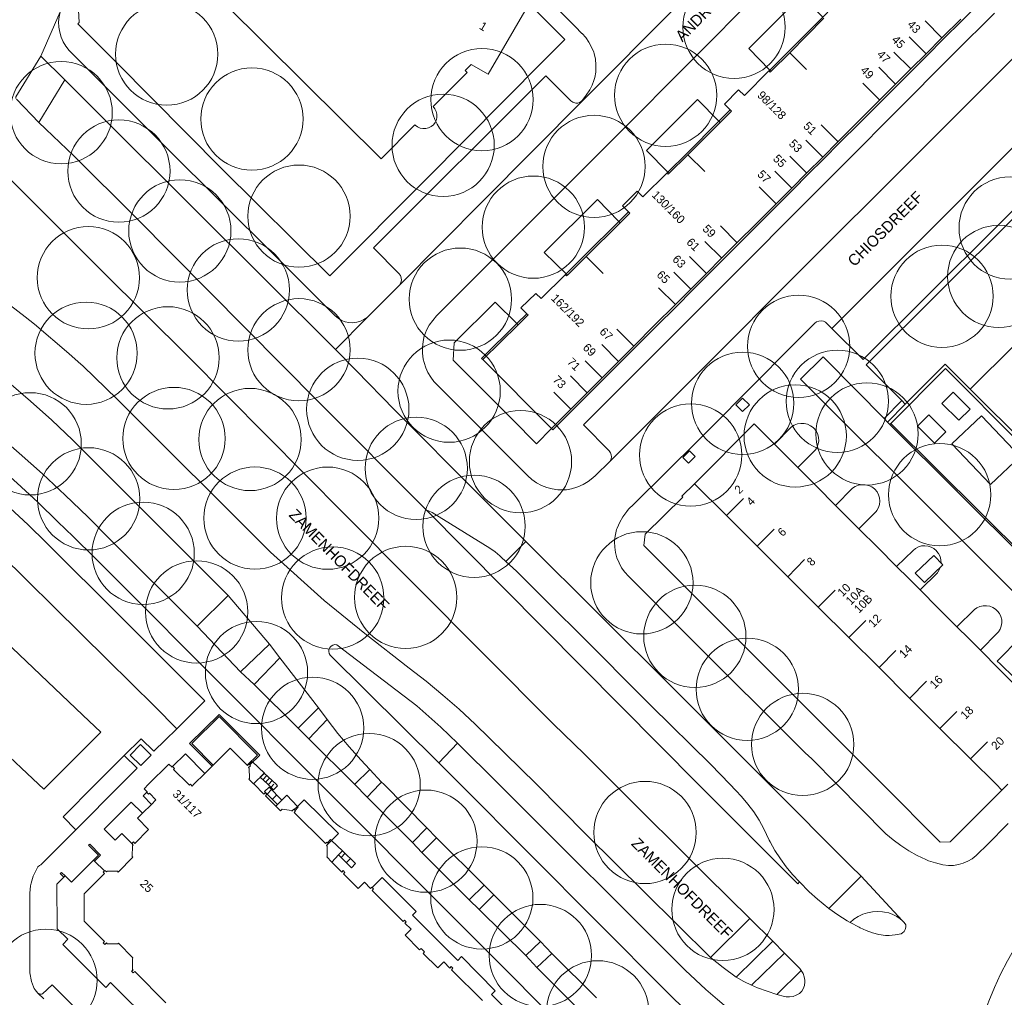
# Model space of a CAD drawing. Header units: metres. Extents: x 134994 to 136506, y 457393 to 459006.
# Tile 153 of 171: x 136031 to 136154, y 458573 to 458696. Entities that reach past the tile are written whole.
import ezdxf
from ezdxf.enums import TextEntityAlignment as Align

# ---------------------------------------------------------------- set-up
doc = ezdxf.new("R2010")
doc.units = ezdxf.units.M
for name, color, linetype, lineweight in [('B-WE-GR-BOOM-S', 250, 'Continuous', 13), ('B-WE-GW_TALUDLIJNEN', 251, 'Continuous', 5), ('B-WE-KG_BEBOUWING', 251, 'Continuous', 20), ('B-WE-KG_BEBOUWING TUSSENMUUR', 251, 'Continuous', 5), ('B-WE-KG_HUISNR', 251, 'Continuous', 5), ('B-WE-KG_ONDERGROND_REST', 251, 'Continuous', 5), ('B-WE-KG_STRAATNAAM', 251, 'Continuous', 5)]:
    doc.layers.add(name, color=color, linetype=linetype, lineweight=lineweight)
doc.styles.add('Styledgn000', font='dgn000.shx')

# ---------------------------------------------------------------- blocks, each defined once
blk = doc.blocks.new('SGR-BOOM_02')
blk.add_circle((0, 0), 6.4)

msp = doc.modelspace()

# ---------------------------------------------------------------- linework, layer by layer
at = {"layer": 'B-WE-GW_TALUDLIJNEN', "flags": 128}
msp.add_lwpolyline([(136149.71, 458649.48), (136172.14, 458671.71), (136192.26, 458651.72), (136197.32, 458656.78)], dxfattribs=at)
at = {"layer": 'B-WE-KG_BEBOUWING', "flags": 128}
for points in [[(136094.29, 458697.26), (136089.39, 458688.91), (136087.27, 458690.08), (136086.53, 458689.33), (136086.77, 458689.09), (136082.52, 458684.84), (136082.75, 458684.56), (136082.91, 458684.23), (136082.99, 458683.88), (136082.99, 458683.52), (136082.92, 458683.17), (136082.77, 458682.84), (136082.55, 458682.56), (136082.27, 458682.33), (136081.95, 458682.17), (136081.6, 458682.08), (136081.24, 458682.07), (136080.89, 458682.14), (136080.56, 458682.29), (136080.27, 458682.5), (136080.23, 458682.54), (136076, 458678.29), (136056.58, 458697.58)], [(136151.03, 458697.93), (136148.72, 458695.62), (136146.36, 458693.26), (136144.38, 458691.28), (136142.47, 458689.37), (136140.57, 458687.47), (136138.58, 458685.48), (136135.9, 458682.8), (136133.35, 458680.25), (136131.44, 458678.34), (136129.43, 458676.33), (136127.56, 458674.45), (136125.61, 458672.51), (136123.15, 458670.04), (136120.74, 458667.62), (136118.8, 458665.68), (136116.89, 458663.77), (136114.94, 458661.82), (136113, 458659.87), (136110.42, 458657.29), (136107.81, 458654.67), (136105.9, 458652.76), (136103.85, 458650.71), (136101.98, 458648.84), (136099.93, 458646.78), (136097.51, 458644.36), (136097.33, 458644.54), (136099.75, 458646.96), (136101.8, 458649.01), (136103.67, 458650.89), (136105.72, 458652.94), (136107.63, 458654.85), (136110.24, 458657.47), (136112.83, 458660.05), (136114.77, 458661.99), (136116.71, 458663.94), (136118.62, 458665.85), (136120.57, 458667.8), (136122.98, 458670.21), (136125.44, 458672.68), (136127.39, 458674.62), (136129.26, 458676.5), (136131.27, 458678.51), (136133.18, 458680.42), (136135.73, 458682.97), (136138.42, 458685.66), (136140.39, 458687.64), (136142.3, 458689.54), (136144.21, 458691.45), (136146.19, 458693.43), (136148.55, 458695.79)], [(136124.55, 458689.29), (136124.67, 458689.41), (136126.98, 458691.73), (136131.27, 458696.04), (136132.51, 458697.29)], [(136131.43, 458695.89), (136127.14, 458691.58), (136124.82, 458689.25), (136124.71, 458689.14), (136124.55, 458689.29), (136121.47, 458686.2), (136120.75, 458686.92), (136118.98, 458685.14), (136119.7, 458684.41), (136119.86, 458684.25), (136118.45, 458682.84), (136114.4, 458678.81), (136112.07, 458676.49), (136111.95, 458676.37), (136111.8, 458676.53), (136108.78, 458673.52), (136108.06, 458674.23), (136106.2, 458672.39), (136106.97, 458671.65), (136107.12, 458671.5), (136105.92, 458670.29), (136101.66, 458666.06), (136099.32, 458663.73), (136099.22, 458663.63), (136099.06, 458663.79), (136096.05, 458660.79), (136095.37, 458661.45), (136093.51, 458659.65), (136094.23, 458658.91), (136094.39, 458658.75), (136093.15, 458657.53), (136088.72, 458653.16), (136088.57, 458653.32), (136092.99, 458657.68), (136094.23, 458658.91)], [(136111.8, 458676.53), (136111.91, 458676.64), (136114.25, 458678.97), (136118.29, 458682.99), (136119.7, 458684.41)], [(136099.06, 458663.79), (136099.16, 458663.89), (136101.51, 458666.22), (136105.76, 458670.45), (136106.97, 458671.65)], [(136155.71, 458612.08), (136153.36, 458614.43), (136151.01, 458616.78), (136149.54, 458618.26), (136148.07, 458619.73), (136145.74, 458622.05), (136143.46, 458624.34), (136141.99, 458625.81), (136140.51, 458627.28), (136138.16, 458629.64), (136135.81, 458631.99), (136134.35, 458633.45), (136132.89, 458634.91), (136130.52, 458637.28), (136128.16, 458639.64), (136126.69, 458641.1), (136125.23, 458642.57), (136122.68, 458645.11), (136115.23, 458637.62), (136119.23, 458633.64), (136123.06, 458629.81), (136126.89, 458625.99), (136130.71, 458622.19), (136134.54, 458618.36), (136138.32, 458614.6), (136142.11, 458610.82), (136145.93, 458607), (136149.76, 458603.19), (136152.96, 458600), (136153.7, 458599.26), (136154.45, 458600)], [(136059.51, 458602.5), (136059.89, 458602.87), (136061.4, 458601.41), (136060.04, 458600.07), (136059.46, 458600.65), (136059.52, 458600.72), (136059.51, 458602), (136059.43, 458602.1), (136059.68, 458602.32), (136059.58, 458602.43), (136059.51, 458602.5), (136059.47, 458602.53), (136059.29, 458602.35), (136059.26, 458602.39), (136057.1, 458604.53), (136054.99, 458602.41), (136054.85, 458602.27), (136053.95, 458601.37), (136051.51, 458603.8), (136049.91, 458602.22), (136049.92, 458602.21), (136050.15, 458601.98), (136050.03, 458601.86), (136051.9, 458600), (136052.02, 458599.88), (136052.14, 458600), (136052.36, 458599.78), (136052.58, 458600), (136053.95, 458601.37)], [(136049.08, 458572.64), (136045.17, 458576.57), (136044.98, 458576.39), (136044.77, 458576.6), (136044.96, 458576.75), (136044.88, 458576.82), (136044.88, 458578.17), (136044.94, 458578.26), (136043.13, 458580.12), (136043.05, 458580.02), (136041.74, 458580.04), (136041.66, 458580.16), (136041.43, 458579.94), (136041.22, 458580.15), (136041.39, 458580.33), (136038.84, 458582.88), (136038.85, 458586.28), (136041.41, 458588.83), (136041.23, 458589.01), (136041.38, 458589.15), (136041.45, 458589.22), (136041.62, 458589.04), (136041.71, 458589.13), (136043.02, 458589.13), (136043.1, 458588.99), (136044.95, 458590.86), (136044.87, 458590.96), (136044.88, 458592.29), (136044.97, 458592.39), (136044.79, 458592.57), (136045, 458592.78), (136045.18, 458592.61), (136046.91, 458594.34), (136045.51, 458595.74), (136046.14, 458596.37), (136047.26, 458597.49), (136047.83, 458598.06), (136047.02, 458598.87), (136046.9, 458598.75), (136046.68, 458598.97), (136046.75, 458599.04), (136046.73, 458599.06), (136046.35, 458599.44), (136046.91, 458600), (136049.45, 458602.54), (136049.85, 458602.14), (136049.92, 458602.21)], [(136060.04, 458600.07), (136060.11, 458600), (136061.32, 458598.78), (136061.49, 458598.95), (136061.7, 458598.75), (136061.53, 458598.57), (136062.83, 458597.26), (136064.22, 458598.62), (136065.54, 458597.24), (136065.64, 458597.14), (136065.25, 458596.73), (136065.13, 458596.84), (136065.09, 458596.88), (136064.85, 458596.64), (136064.78, 458596.73), (136063.64, 458596.88), (136063.43, 458596.66), (136062.83, 458597.26)], [(136046.73, 458599.06), (136046.22, 458598.56), (136047.26, 458597.49)], [(136065.25, 458596.73), (136065.3, 458596.67), (136065.13, 458596.49), (136069.03, 458592.59), (136069.21, 458592.77), (136069.3, 458592.68), (136069.67, 458593.1), (136069.81, 458592.97), (136071.18, 458591.68), (136070.69, 458591.15), (136069.86, 458590.25), (136071.09, 458589.02), (136071.27, 458589.2), (136071.48, 458588.98), (136071.3, 458588.8), (136073.13, 458586.96), (136073.91, 458587.74), (136074.68, 458586.97), (136074.86, 458587.11), (136074.9, 458587.08), (136075.07, 458586.9), (136074.89, 458586.72), (136078.77, 458582.84), (136078.95, 458583.01), (136079.16, 458582.8), (136078.98, 458582.62), (136079.75, 458581.85), (136079, 458581.1), (136080.83, 458579.28), (136081.01, 458579.45), (136081.45, 458579.01), (136081.27, 458578.84), (136083.1, 458577.01), (136083.85, 458577.76), (136084.6, 458577), (136084.78, 458577.18), (136084.99, 458576.97), (136084.81, 458576.79), (136088.68, 458572.92)], [(136069.86, 458590.25), (136069.2, 458590.9), (136069.27, 458590.97), (136069.26, 458592.25), (136069.18, 458592.34), (136069.42, 458592.57), (136069.3, 458592.68)]]:
    msp.add_lwpolyline(points, dxfattribs=at)
at = {"layer": 'B-WE-KG_BEBOUWING'}
msp.add_lwpolyline([(136097.33, 458644.54), (136088.72, 458653.16)], dxfattribs=at)
at = {"layer": 'B-WE-KG_BEBOUWING', "flags": 128}
for points in [[(136143.99, 458625.24), (136142.85, 458626.44), (136145.18, 458628.65), (136146.31, 458627.46)], [(136155.99, 458618.33), (136156.06, 458618.26), (136158.13, 458616.22), (136155.33, 458613.39), (136155.26, 458613.32), (136153.48, 458615.08), (136153.12, 458615.43), (136153.19, 458615.5)]]:
    msp.add_lwpolyline(points, close=True, dxfattribs=at)
at = {"layer": 'B-WE-KG_BEBOUWING TUSSENMUUR'}
for p, q in [((136146.2, 458693.43), (136144.08, 458695.55)), ((136144.22, 458691.45), (136142.1, 458693.57)), ((136129.26, 458689.46), (136127.14, 458691.58)), ((136142.31, 458689.54), (136140.19, 458691.66)), ((136140.4, 458687.63), (136138.29, 458689.75)), ((136138.42, 458685.65), (136136.3, 458687.77)), ((136133.19, 458680.41), (136131.08, 458682.53)), ((136131.29, 458678.5), (136129.17, 458680.62)), ((136116.52, 458676.69), (136114.4, 458678.81)), ((136129.27, 458676.48), (136127.15, 458678.61)), ((136127.4, 458674.61), (136125.28, 458676.73)), ((136125.45, 458672.66), (136123.33, 458674.79)), ((136120.58, 458667.79), (136118.46, 458669.91)), ((136118.63, 458665.84), (136116.51, 458667.96)), ((136103.78, 458663.94), (136101.66, 458666.06)), ((136116.72, 458663.93), (136114.61, 458666.05)), ((136114.78, 458661.98), (136112.66, 458664.11)), ((136112.84, 458660.04), (136110.72, 458662.16)), ((136107.64, 458654.84), (136105.52, 458656.96)), ((136105.73, 458652.93), (136103.61, 458655.05)), ((136103.68, 458650.88), (136101.56, 458653)), ((136101.81, 458649), (136099.69, 458651.13)), ((136099.76, 458646.95), (136097.64, 458649.08)), ((136119.23, 458633.64), (136121.35, 458635.76)), ((136123.06, 458629.81), (136125.18, 458631.94)), ((136126.89, 458625.99), (136129.01, 458628.12)), ((136130.71, 458622.19), (136132.83, 458624.31)), ((136134.54, 458618.36), (136136.66, 458620.49)), ((136138.32, 458614.6), (136140.44, 458616.73)), ((136142.16, 458610.77), (136144.28, 458612.89)), ((136145.93, 458607), (136148.05, 458609.13)), ((136149.76, 458603.19), (136151.88, 458605.32))]:
    msp.add_line(p, q, dxfattribs=at)
at = {"layer": 'B-WE-KG_ONDERGROND_REST'}
for p, q in [((136058.31, 458733.95), (136099.02, 458693.21)), ((136152.77, 458696.52), (136147.72, 458691.51)), ((136042.94, 458690.3), (136038.05, 458695.2)), ((136033.41, 458691.16), (136036.42, 458688.17)), ((136147.72, 458691.51), (136140.15, 458683.88)), ((136164.78, 458689.44), (136132.42, 458657.06)), ((136036.42, 458688.17), (136033.18, 458682.83)), ((136033.18, 458682.83), (136030.36, 458685.77)), ((136134.82, 458678.55), (136140.15, 458683.88)), ((136134.82, 458678.55), (136127.15, 458670.86)), ((136033.67, 458671.66), (136029.31, 458676.03)), ((136127.15, 458670.86), (136122.23, 458665.91)), ((136122.23, 458665.91), (136114.48, 458658.14)), ((136099.16, 458663.89), (136099.32, 458663.73)), ((136070.28, 458654.41), (136074.27, 458658.45)), ((136109.44, 458653.08), (136114.48, 458658.14)), ((136109.44, 458653.08), (136101.32, 458644.98)), ((136135.45, 458649.34), (136138.95, 458645.78)), ((136165.73, 458633.5), (136149.71, 458649.48)), ((136138.95, 458645.78), (136141.17, 458648.03)), ((136139.39, 458645.32), (136141.61, 458647.58)), ((136141.17, 458648.03), (136141.61, 458647.58)), ((136092.39, 458645.71), (136092.43, 458645.67)), ((136139.39, 458645.32), (136138.95, 458645.78)), ((136139.67, 458645.04), (136139.39, 458645.32)), ((136139.78, 458645.16), (136139.67, 458645.04)), ((136165.63, 458619.15), (136139.67, 458645.04)), ((136139.78, 458645.16), (136165.79, 458619.32)), ((136102.85, 458638.64), (136104.62, 458640.42)), ((136115.7, 458600), (136081.65, 458634.37)), ((136094.1, 458630.39), (136091.61, 458627.89)), ((136056.87, 458623.64), (136052.98, 458619.78)), ((136062.02, 458617.55), (136056.87, 458623.64)), ((136052.98, 458619.78), (136058.42, 458614.08)), ((136038.67, 458608.64), (136027.84, 458618.95)), ((136058.42, 458614.08), (136062.02, 458617.55)), ((136062.02, 458617.55), (136063.35, 458615.83)), ((136063.35, 458615.83), (136060.13, 458612.49)), ((136068.18, 458609.57), (136063.35, 458615.83)), ((136016.95, 458615.32), (136033.11, 458600)), ((136060.13, 458612.49), (136058.42, 458614.08)), ((136060.13, 458612.49), (136065.62, 458607.04)), ((136065.62, 458607.04), (136068.18, 458609.57)), ((136068.18, 458609.57), (136069.26, 458608.1)), ((136040.94, 458606.54), (136038.67, 458608.64)), ((136066.97, 458605.68), (136069.26, 458608.1)), ((136066.97, 458605.68), (136065.62, 458607.04)), ((136034.41, 458600), (136040.94, 458606.54)), ((136072.67, 458600), (136066.97, 458605.68)), ((136083.24, 458602.68), (136085.58, 458605.13)), ((136090.72, 458600), (136085.58, 458605.13)), ((136083.24, 458602.68), (136085.91, 458600)), ((136061.22, 458600.57), (136061.72, 458601.09)), ((136061.55, 458600.25), (136062.05, 458600.77)), ((136072.72, 458600), (136074.6, 458601.84)), ((136074.6, 458601.84), (136076.06, 458600.27)), ((136033.11, 458600), (136033.78, 458599.37)), ((136033.78, 458599.37), (136034.41, 458600)), ((136061.95, 458600), (136061.89, 458599.93)), ((136061.95, 458600), (136062.39, 458600.46)), ((136062.59, 458600), (136062.22, 458599.62)), ((136063.05, 458599.82), (136062.55, 458599.3)), ((136074.28, 458598.4), (136072.67, 458600)), ((136075.8, 458600), (136074.28, 458598.4)), ((136076.06, 458600.27), (136075.8, 458600)), ((136076.33, 458600), (136076.06, 458600.27)), ((136081.73, 458594.55), (136076.33, 458600)), ((136138.75, 458600), (136145.99, 458592.75)), ((136062.3, 458599.33), (136061.75, 458598.78)), ((136062.95, 458598.67), (136062.4, 458598.13)), ((136074.28, 458598.4), (136079.95, 458592.72)), ((136079.95, 458592.72), (136081.73, 458594.55)), ((136081.73, 458594.55), (136082.95, 458593.31)), ((136082.95, 458593.31), (136081.09, 458591.48)), ((136088.92, 458587.39), (136082.95, 458593.31)), ((136081.09, 458591.48), (136079.95, 458592.72)), ((136071.51, 458591.36), (136071, 458590.84)), ((136081.09, 458591.48), (136087.01, 458585.52)), ((136040.14, 458590.37), (136040, 458590.51)), ((136041.38, 458589.15), (136040.14, 458590.37)), ((136072.17, 458590.72), (136071.66, 458590.2)), ((136036.45, 458588.53), (136036.31, 458588.38)), ((136136.09, 458588.49), (136132.05, 458584.46)), ((136136.09, 458588.49), (136141.2, 458582.95)), ((136087.01, 458585.52), (136088.92, 458587.39)), ((136088.92, 458587.39), (136090.11, 458586.15)), ((136090.11, 458586.15), (136088.26, 458584.34)), ((136095.95, 458580.33), (136090.11, 458586.15)), ((136088.26, 458584.34), (136087.01, 458585.52)), ((136088.26, 458584.34), (136094.11, 458578.56)), ((136117.23, 458578.3), (136122.15, 458583.21)), ((136122.15, 458583.21), (136125.01, 458580.37)), ((136094.11, 458578.56), (136095.95, 458580.33)), ((136095.95, 458580.33), (136097.37, 458578.83)), ((136120.43, 458575.86), (136125.01, 458580.37)), ((136125.01, 458580.37), (136126.49, 458578.87)), ((136095.48, 458577.05), (136094.11, 458578.56)), ((136097.37, 458578.83), (136095.48, 458577.05)), ((136102.96, 458573.28), (136097.37, 458578.83)), ((136122.37, 458574.84), (136126.49, 458578.87)), ((136095.48, 458577.05), (136101.09, 458571.49)), ((136125.53, 458573.7), (136128.59, 458576.71)), ((136033.06, 458573.87), (136033.79, 458573.15))]:
    msp.add_line(p, q, dxfattribs=at)
at = {"layer": 'B-WE-KG_ONDERGROND_REST', "flags": 128}
for points in [[(136065.77, 458729.43), (136100.28, 458694.87), (136101.13, 458694), (136101.16, 458693.97), (136101.62, 458693.46), (136102.02, 458692.9), (136102.35, 458692.29), (136102.61, 458691.65), (136102.66, 458691.48), (136102.82, 458690.78), (136102.89, 458690.07), (136102.89, 458689.82), (136102.86, 458689.14), (136102.74, 458688.47), (136102.64, 458688.11), (136102.41, 458687.51), (136102.11, 458686.94), (136101.65, 458686.25), (136101.15, 458685.59), (136101.03, 458685.46), (136100.84, 458685.35), (136100.62, 458685.28), (136100.37, 458685.28), (136100.24, 458685.3), (136100.02, 458685.37), (136099.75, 458685.55), (136096.61, 458688.69)], [(136102.85, 458638.64), (136102.52, 458638.35), (136101.94, 458637.91), (136101.3, 458637.54), (136100.63, 458637.25), (136100.49, 458637.19), (136099.85, 458636.99), (136099.19, 458636.87), (136098.82, 458636.85), (136098.11, 458636.87), (136097.42, 458636.98), (136096.74, 458637.16), (136096.08, 458637.42), (136095.46, 458637.75), (136094.88, 458638.15), (136094.35, 458638.62), (136082.9, 458650.13), (136082.62, 458650.42), (136082.21, 458650.96), (136081.86, 458651.53), (136081.59, 458652.15), (136081.39, 458652.79), (136081.29, 458653.23), (136081.2, 458653.96), (136081.19, 458654.69), (136081.26, 458655.41), (136081.41, 458656.13), (136081.43, 458656.19), (136081.69, 458656.85), (136082.03, 458657.48), (136082.47, 458658.07), (136082.94, 458658.62), (136105.7, 458681.43), (136132.39, 458708.26)], [(136166.44, 458702.36), (136160.8, 458696.62), (136153.69, 458689.46), (136142.25, 458678.04), (136128.67, 458664.47), (136116.28, 458652.04), (136104.62, 458640.42)], [(136038.05, 458695.2), (136038.21, 458695.36), (136038.13, 458696.92), (136039.88, 458699.93)], [(136131.27, 458696.04), (136128.64, 458698.76), (136122.02, 458692.12), (136124.67, 458689.41)], [(136112.97, 458697.35), (136101.28, 458685.64), (136088.73, 458672.99), (136078.32, 458662.48)], [(136035.83, 458696.7), (136033.41, 458691.16)], [(136035.83, 458696.7), (136035.7, 458696.07), (136035.64, 458695.43), (136035.67, 458694.78), (136035.78, 458694.15), (136035.96, 458693.53), (136036.23, 458692.94), (136036.56, 458692.38), (136036.95, 458691.87), (136037.21, 458691.6)], [(136099.02, 458693.21), (136096.29, 458690.5), (136081.7, 458675.79), (136069.57, 458663.63), (136056.04, 458677.1), (136042.94, 458690.3)], [(136030.28, 458685.85), (136030.3, 458686.04), (136033.41, 458691.16)], [(136037.21, 458691.6), (136041.23, 458687.6)], [(136124.67, 458689.41), (136124.82, 458689.25)], [(136164.78, 458689.44), (136164.7, 458689.35), (136164.57, 458689.1), (136164.51, 458688.82), (136164.53, 458688.54), (136164.63, 458688.28), (136164.8, 458688.05), (136168.01, 458684.84), (136152.94, 458669.71), (136136.33, 458653.16), (136132.42, 458657.06)], [(136036.42, 458688.17), (136039.58, 458685.01), (136040.92, 458683.69)], [(136096.61, 458688.69), (136075.06, 458667.16), (136078.24, 458663.93), (136078.42, 458663.68), (136078.52, 458663.4), (136078.54, 458663.1), (136078.49, 458662.8), (136078.36, 458662.53), (136078.32, 458662.48)], [(136074.27, 458658.45), (136073.86, 458658.17), (136073.42, 458657.96), (136072.95, 458657.83), (136072.47, 458657.77), (136071.98, 458657.79), (136071.51, 458657.9), (136071.05, 458658.07), (136070.63, 458658.33), (136070.26, 458658.64), (136070.17, 458658.73), (136062.67, 458666.25), (136049.2, 458679.64), (136041.23, 458687.6)], [(136118.29, 458682.99), (136115.6, 458685.72), (136109.22, 458679.35), (136111.91, 458676.64)], [(136141.17, 458648.03), (136136.71, 458652.5), (136155.36, 458671.06), (136169.13, 458684.94), (136197.32, 458656.78)], [(136070.28, 458654.41), (136052.53, 458672.1), (136040.92, 458683.69)], [(136033.18, 458682.83), (136037.57, 458678.66), (136045.3, 458670.93), (136068.19, 458647.89), (136081.65, 458634.37)], [(136118.29, 458682.99), (136118.45, 458682.84)], [(136111.91, 458676.64), (136112.07, 458676.49)], [(136105.76, 458670.45), (136103.08, 458673.22), (136096.42, 458666.56), (136099.16, 458663.89)], [(136033.67, 458671.66), (136041.18, 458664.14), (136051.86, 458653.53), (136071.39, 458633.86), (136097.58, 458607.52), (136101.4, 458603.82), (136105.23, 458600)], [(136105.76, 458670.45), (136105.92, 458670.29)], [(136078.32, 458662.48), (136077.09, 458661.28), (136074.4, 458658.57), (136074.27, 458658.45)], [(136026.84, 458662.05), (136031.48, 458658.53), (136032.65, 458657.59), (136036.92, 458653.94), (136038.11, 458652.87), (136038.7, 458652.32), (136042.99, 458648.21), (136062.18, 458629.07), (136068.9, 458623.01), (136073.97, 458618.88), (136079.52, 458614.54), (136081.66, 458612.89), (136083.75, 458611.17), (136085.79, 458609.39), (136087.78, 458607.54), (136089.54, 458605.82), (136095.45, 458600)], [(136092.39, 458645.71), (136085.02, 458653.1), (136085.16, 458655.25), (136090.3, 458660.37), (136092.99, 458657.68)], [(136037.4, 458643.1), (136034.79, 458645.56), (136032.12, 458647.96), (136029.4, 458650.3), (136026.63, 458652.59), (136023.81, 458654.8), (136020.93, 458656.96), (136018.82, 458658.48)], [(136092.99, 458657.68), (136093.15, 458657.53)], [(136093.15, 458657.53), (136093.14, 458657.53)], [(136125.96, 458653.4), (136130.27, 458657.71), (136130.51, 458657.89), (136130.78, 458657.99), (136131.08, 458658.02), (136131.36, 458657.96), (136131.63, 458657.83), (136131.7, 458657.78), (136132.42, 458657.06)], [(136094.1, 458630.39), (136088.22, 458636.26), (136077.68, 458646.86), (136072.9, 458651.78), (136070.28, 458654.41)], [(136042.04, 458630.7), (136039.29, 458633.48), (136036.48, 458636.2), (136033.61, 458638.87), (136030.69, 458641.47), (136027.72, 458644.02), (136024.7, 458646.5), (136021.62, 458648.92), (136018.5, 458651.28), (136016.58, 458652.68)], [(136133.05, 458600), (136129.9, 458603.18), (136129.06, 458603.95), (136114.49, 458618.5), (136106.96, 458626.05), (136106.5, 458626.56), (136106.11, 458627.11), (136105.78, 458627.71), (136105.52, 458628.34), (136105.34, 458629), (136105.24, 458629.67), (136105.22, 458630.35), (136105.23, 458630.59), (136105.32, 458631.26), (136105.48, 458631.91), (136105.54, 458632.07), (136105.87, 458632.8), (136106.27, 458633.49), (136106.74, 458634.14), (136106.98, 458634.43), (136107.65, 458635.06), (136115.72, 458643.07), (136123.83, 458651.23), (136125.96, 458653.4)], [(136167.77, 458617.02), (136169.84, 458614.96), (136167.06, 458612.21), (136128.51, 458650.7), (136131.35, 458653.52), (136135.45, 458649.34)], [(136141.61, 458647.58), (136146.6, 458652.59), (136149.71, 458649.48)], [(136165.42, 458633.2), (136146.65, 458652.04), (136139.78, 458645.16)], [(136035.56, 458632.84), (136033.05, 458635.3), (136030.48, 458637.7), (136027.85, 458640.03), (136025.18, 458642.31), (136022.45, 458644.53), (136019.67, 458646.68), (136016.85, 458648.77), (136013.98, 458650.8), (136013.7, 458650.99)], [(136148.32, 458645.56), (136149.73, 458646.97), (136147.6, 458649.1), (136146.19, 458647.68), (136148.32, 458645.56)], [(136012.24, 458648.45), (136015.96, 458645.75), (136018.42, 458643.91), (136020.84, 458642.03), (136023.14, 458640.18), (136025.4, 458638.28), (136027.5, 458636.46), (136029.56, 458634.6), (136031.85, 458632.46), (136034.09, 458630.27), (136043.45, 458620.96), (136053.95, 458610.46), (136051.17, 458607.65), (136050.45, 458606.95)], [(136120.4, 458647.51), (136121.24, 458646.66), (136122.09, 458647.5), (136121.25, 458648.35), (136120.4, 458647.51)], [(136145.27, 458642.72), (136146.68, 458644.13), (136144.55, 458646.26), (136143.14, 458644.84), (136145.27, 458642.72)], [(136092.43, 458645.67), (136095.47, 458642.62), (136097.33, 458644.54)], [(136125.23, 458642.57), (136127.36, 458644.75), (136127.72, 458644.96), (136128.11, 458645.11), (136128.52, 458645.17), (136128.94, 458645.16), (136129.35, 458645.06), (136129.73, 458644.89), (136130.07, 458644.65), (136130.24, 458644.48), (136130.49, 458644.16), (136130.66, 458643.79), (136130.76, 458643.4), (136130.78, 458643), (136130.72, 458642.6), (136130.58, 458642.22), (136130.37, 458641.87), (136130.33, 458641.81), (136128.16, 458639.64)], [(136147.45, 458642.62), (136151.16, 458646.12), (136155.97, 458641.03), (136152.26, 458637.53), (136147.45, 458642.62)], [(136101.32, 458644.98), (136104.53, 458641.73), (136104.71, 458641.51), (136104.81, 458641.26), (136104.84, 458640.99), (136104.79, 458640.72), (136104.66, 458640.47), (136104.62, 458640.42)], [(136056.87, 458623.64), (136037.4, 458643.1)], [(136113.77, 458640.91), (136114.48, 458640.2), (136115.33, 458641.05), (136114.62, 458641.76), (136113.77, 458640.91)], [(136138.75, 458600), (136108.89, 458629.88), (136109.04, 458631.3), (136113.75, 458635.96), (136113.66, 458636.05), (136115.23, 458637.62)], [(136132.89, 458634.91), (136134.99, 458637.08), (136135.35, 458637.29), (136135.75, 458637.43), (136136.17, 458637.5), (136136.6, 458637.48), (136137.01, 458637.39), (136137.4, 458637.22), (136137.75, 458636.98), (136137.81, 458636.93), (136138.07, 458636.61), (136138.26, 458636.24), (136138.37, 458635.85), (136138.41, 458635.44), (136138.36, 458635.03), (136138.24, 458634.64), (136138.05, 458634.28), (136137.96, 458634.16), (136135.81, 458631.99)], [(136081.65, 458634.37), (136082.41, 458634.01), (136089.62, 458629.56), (136090.27, 458629.1), (136090.88, 458628.58), (136091.02, 458628.44), (136091.61, 458627.89)], [(136042.96, 458625.54), (136040.24, 458628.31), (136037.47, 458631.03), (136035.56, 458632.84)], [(136024.98, 458632.11), (136041.77, 458615.59), (136047.68, 458609.72), (136050.45, 458606.95)], [(136052.98, 458619.78), (136042.04, 458630.7)], [(136094.1, 458630.39), (136112.56, 458612.03), (136124.58, 458600)], [(136140.51, 458627.28), (136142.58, 458629.28), (136142.9, 458629.53), (136143.26, 458629.72), (136143.65, 458629.83), (136144.05, 458629.86), (136144.45, 458629.82), (136144.84, 458629.69), (136145.19, 458629.5), (136145.5, 458629.23), (136145.53, 458629.19), (136145.78, 458628.87), (136145.96, 458628.5), (136146.06, 458628.1), (136146.08, 458627.7)], [(136119.65, 458600), (136117.26, 458602.46), (136109.8, 458609.81), (136100.48, 458619.21), (136097.99, 458621.65), (136092.93, 458626.67), (136091.61, 458627.89)], [(136145.97, 458627.13), (136145.89, 458626.91), (136145.68, 458626.55), (136145.62, 458626.47), (136143.46, 458624.34)], [(136068.43, 458600), (136042.96, 458625.54)], [(136148.07, 458619.73), (136150.25, 458621.86), (136150.58, 458622.09), (136150.95, 458622.26), (136151.35, 458622.35), (136151.76, 458622.36), (136152.17, 458622.29), (136152.55, 458622.14), (136152.89, 458621.93), (136153.16, 458621.68), (136153.4, 458621.36), (136153.57, 458620.99), (136153.67, 458620.6), (136153.69, 458620.21), (136153.62, 458619.81), (136153.48, 458619.43), (136153.27, 458619.09), (136153.14, 458618.94), (136151.01, 458616.78)], [(136069.64, 458616.16), (136069.51, 458616.38), (136069.45, 458616.63), (136069.48, 458616.88), (136069.57, 458617.11), (136069.74, 458617.3), (136069.96, 458617.43), (136070.2, 458617.48), (136070.45, 458617.46), (136070.47, 458617.46)], [(136070.47, 458617.46), (136080.47, 458609.83), (136083.5, 458607.17), (136085.58, 458605.13)], [(136083.24, 458602.68), (136069.64, 458616.16)], [(136059.58, 458602.43), (136060.81, 458603.66), (136055.72, 458608.75), (136052.03, 458605.09), (136054.85, 458602.27)], [(136059.26, 458602.39), (136060.53, 458603.66), (136055.72, 458608.47), (136052.31, 458605.09), (136054.99, 458602.41)], [(136069.26, 458608.1), (136070.6, 458606.37), (136071.99, 458604.68), (136073.45, 458603.05), (136074.6, 458601.84)], [(136050.45, 458606.95), (136048.99, 458605.54), (136047.58, 458604.13)], [(136047.58, 458604.13), (136045.98, 458605.71), (136043.85, 458603.6)], [(136044.59, 458603.65), (136045.89, 458604.97), (136047.23, 458603.65), (136045.93, 458602.34), (136044.59, 458603.65)], [(136043.85, 458603.6), (136040.26, 458600)], [(136043.85, 458603.6), (136045.47, 458602.01)], [(136045.47, 458602.01), (136043.46, 458600)], [(136061.82, 458600), (136060.89, 458600.89), (136061.39, 458601.41), (136062.86, 458600)], [(136040.26, 458600), (136036.21, 458595.94), (136037.8, 458594.32)], [(136043.46, 458600), (136037.8, 458594.32)], [(136061.43, 458599.11), (136061.98, 458599.65), (136063.59, 458598.01), (136063.04, 458597.47), (136061.43, 458599.11)], [(136061.82, 458600), (136062.55, 458599.3), (136063.05, 458599.82), (136062.86, 458600)], [(136068.43, 458600), (136102.34, 458566), (136107.41, 458559.99), (136107.84, 458559.32), (136108.2, 458558.62), (136108.49, 458557.88), (136108.71, 458557.12), (136108.84, 458556.34), (136108.9, 458555.54), (136108.88, 458554.75), (136108.77, 458553.97), (136108.59, 458553.2), (136108.33, 458552.45), (136108, 458551.73), (136107.67, 458551.16), (136106.54, 458549.64), (136104.72, 458547.14), (136102.83, 458544.68), (136102.29, 458544), (136100.12, 458538.1)], [(136085.91, 458600), (136111.81, 458573.98), (136112.62, 458573.14), (136113.48, 458572.35), (136114.4, 458571.63), (136115.37, 458570.97), (136116.37, 458570.38), (136117.24, 458569.95)], [(136119.22, 458572.11), (136118.09, 458573.07), (136116.65, 458574.32), (136114.05, 458576.73), (136090.72, 458600)], [(136117.23, 458578.3), (136108.95, 458586.48), (136101.67, 458593.73), (136095.45, 458600)], [(136105.23, 458600), (136116.79, 458588.48), (136122.15, 458583.21)], [(136115.7, 458600), (136128.14, 458587.56), (136128.36, 458587.78)], [(136119.65, 458600), (136120.42, 458599.21), (136121.11, 458598.47), (136121.91, 458597.53), (136122.64, 458596.54), (136123.31, 458595.5), (136123.91, 458594.42), (136124.58, 458593.02), (136124.69, 458592.8), (136125.3, 458591.71), (136125.97, 458590.66), (136126.7, 458589.65), (136127.5, 458588.69), (136128.36, 458587.78)], [(136124.58, 458600), (136134.75, 458589.81), (136136.09, 458588.49)], [(136133.05, 458600), (136139.16, 458593.82), (136140.07, 458593.04), (136141.03, 458592.33), (136142.04, 458591.68), (136143.08, 458591.1), (136144.17, 458590.59), (136144.51, 458590.44), (136145.4, 458590.15), (136146.32, 458589.93), (136147.01, 458589.82), (136147.64, 458589.84), (136148.27, 458589.94), (136148.87, 458590.12), (136149.45, 458590.37), (136149.99, 458590.69), (136150.48, 458591.08), (136150.66, 458591.25), (136151.87, 458592.42), (136154.49, 458595.08)], [(136153.7, 458599.26), (136147.24, 458592.78), (136145.99, 458592.75)], [(136046.14, 458596.37), (136044.73, 458597.77), (136041.35, 458594.39), (136042.72, 458593.01), (136043.55, 458593.83), (136044.79, 458592.57)], [(136065.54, 458597.24), (136065.13, 458596.84)], [(136069.81, 458592.97), (136070.66, 458593.83), (136066.38, 458598.06), (136065.54, 458597.24)], [(136037.8, 458594.32), (136033.41, 458589.92), (136033.26, 458589.84), (136033.05, 458589.66), (136032.91, 458589.43), (136032.47, 458588.51), (136032.36, 458588.21), (136032.2, 458587.61), (136032.14, 458587.3), (136032.05, 458586.37), (136032.05, 458576.4), (136032.27, 458575.32), (136032.49, 458574.64), (136032.57, 458574.45), (136032.7, 458574.28), (136033.06, 458573.87)], [(136040, 458590.51), (136040.62, 458591.13), (136039.4, 458592.37), (136039.54, 458592.51), (136040.9, 458591.13), (136040.14, 458590.37)], [(136069.42, 458592.57), (136069.81, 458592.97)], [(136070.67, 458591.16), (136071.18, 458591.68)], [(136070.69, 458591.15), (136070.67, 458591.16)], [(136071.18, 458591.68), (136072.82, 458590.07), (136072.31, 458589.55), (136070.69, 458591.15)], [(136040, 458590.51), (136037.24, 458587.75), (136036.45, 458588.53)], [(136072.45, 458546.47), (136071.03, 458545.08), (136066.76, 458549.36), (136067.38, 458549.98), (136061.89, 458555.45), (136061.3, 458554.83), (136056.84, 458559.3), (136057.46, 458559.92), (136051.97, 458565.41), (136051.37, 458564.81), (136047.1, 458569.07), (136047.7, 458569.69), (136042.16, 458575.18), (136041.56, 458574.56), (136036.18, 458579.93), (136036.82, 458580.6), (136035.45, 458581.92), (136035.44, 458587.48), (136036.31, 458588.38)], [(136036.31, 458588.38), (136035.86, 458588.82), (136036, 458588.96), (136036.45, 458588.53)], [(136102.23, 458550.48), (136103.02, 458549.68), (136106.28, 458552.93), (136106.15, 458557.39), (136099.6, 458563.91), (136100.08, 458564.38), (136095.78, 458568.64), (136095.33, 458568.18), (136089.83, 458573.69), (136090.29, 458574.15), (136086.05, 458578.43), (136085.59, 458577.96), (136079.93, 458583.61), (136080.39, 458584.07), (136076.13, 458588.34), (136074.9, 458587.08)], [(136128.36, 458587.78), (136129.59, 458586.55), (136130.6, 458585.64), (136131.31, 458585.03), (136132.05, 458584.46)], [(136132.05, 458584.46), (136133.17, 458583.66), (136134.33, 458582.93), (136134.7, 458582.72)], [(136141.2, 458582.95), (136140.98, 458583.15), (136140.54, 458583.47), (136140.05, 458583.72), (136139.54, 458583.9), (136139, 458584), (136138.74, 458584.04), (136138.11, 458584.08), (136137.49, 458584.04), (136136.87, 458583.93), (136136.28, 458583.73), (136135.71, 458583.46), (136135.18, 458583.12), (136134.7, 458582.72)], [(136134.7, 458582.72), (136135.84, 458582.12), (136135.96, 458582.05), (136136.72, 458581.69), (136137.5, 458581.41), (136138.31, 458581.2), (136139.13, 458581.06), (136139.58, 458581.07), (136140.34, 458581.14), (136141.1, 458581.29), (136141.25, 458581.39), (136141.46, 458581.58), (136141.6, 458581.83), (136141.67, 458582.11), (136141.67, 458582.39), (136141.45, 458582.68), (136141.2, 458582.95)], [(136151.45, 458571.17), (136152.07, 458572.85), (136152.77, 458574.56), (136153.54, 458576.25), (136154.39, 458577.9), (136155.3, 458579.51), (136155.49, 458579.83)], [(136126.49, 458578.87), (136128.41, 458576.93), (136128.59, 458576.71)], [(136117.23, 458578.3), (136118.81, 458577.06), (136120.43, 458575.86)], [(136125.53, 458573.7), (136126.51, 458573.42), (136126.69, 458573.39), (136127.13, 458573.38), (136127.56, 458573.45), (136127.97, 458573.59), (136128.35, 458573.81), (136128.68, 458574.09), (136128.84, 458574.41), (136128.98, 458574.83), (136129.04, 458575.28), (136129.04, 458575.47), (136128.96, 458575.91), (136128.81, 458576.33), (136128.59, 458576.71)], [(136033.06, 458573.87), (136033.19, 458573.8), (136033.32, 458573.75), (136033.42, 458573.73), (136033.52, 458573.74), (136033.62, 458573.78), (136034.83, 458574.91), (136043.06, 458566.69), (136041.98, 458565.65), (136041.89, 458565.52), (136041.84, 458565.36), (136041.84, 458565.28), (136041.89, 458565.1), (136041.99, 458564.94)], [(136122.37, 458574.84), (136121.38, 458575.32), (136120.43, 458575.86)], [(136125.53, 458573.7), (136124.31, 458574.09), (136123.11, 458574.53), (136122.37, 458574.84)]]:
    msp.add_lwpolyline(points, dxfattribs=at)

# ---------------------------------------------------------------- block references
at = {"layer": 'B-WE-GR-BOOM-S'}
for p in [(136120.18, 458694.76), (136049.18, 458691.4), (136088.63, 458685.7), (136111.62, 458686.25), (136035.97, 458684.07), (136059.84, 458683.28), (136083.77, 458679.99), (136102.65, 458677.34), (136043.19, 458676.76), (136065.73, 458671.12), (136095.06, 458669.74), (136154.73, 458669.63), (136050.82, 458669.27), (136039.37, 458663.41), (136153.31, 458663.57), (136058.14, 458661.88), (136146.2, 458661.09), (136085.93, 458660.73), (136128.26, 458654.82), (136039.09, 458653.96), (136065.72, 458654.39), (136049.33, 458653.38), (136084.52, 458649.21), (136121.26, 458647.69), (136133.11, 458647.94), (136073.09, 458646.95), (136127.83, 458643.61), (136136.81, 458643.86), (136032.09, 458642.62), (136050.08, 458643.29), (136059.6, 458643.16), (136114.75, 458641.22), (136093.45, 458640.39), (136080.4, 458639.55), (136145.92, 458636.25), (136039.41, 458635.73), (136060.22, 458633.32), (136069.32, 458633.31), (136087.64, 458632.3), (136046.23, 458628.92), (136108.64, 458625.22), (136069.95, 458623.32), (136079.09, 458623.39), (136052.92, 458621.58), (136115.27, 458618.52), (136060.41, 458613.99), (136121.83, 458611.89), (136067.43, 458607.02), (136128.77, 458604.99), (136074.51, 458599.96), (136109.04, 458593.97), (136081.61, 458592.88), (136088.61, 458585.78), (136118.78, 458584.34), (136095.94, 458578.57), (136034.06, 458575.47), (136103.11, 458571.52)]:
    msp.add_blockref('SGR-BOOM_02', p, dxfattribs=at)

# ---------------------------------------------------------------- texts
at = {"layer": 'B-WE-KG_HUISNR', "linetype": 'Continuous', "style": 'Styledgn000'}
for s, height, rotation, p in [('1', 1.05, 329.6017, (136089.14, 458694.68)), ('43', 1.054, 315, (136143.26, 458694.27)), ('45', 1.054, 315, (136141.31, 458692.37)), ('47', 1.054, 315, (136139.46, 458690.52)), ('49', 1.054, 315, (136137.4, 458688.54)), ('51', 1.054, 315, (136130.24, 458681.56)), ('53', 1.054, 315, (136128.44, 458679.36)), ('55', 1.054, 315, (136126.45, 458677.48)), ('57', 1.054, 315, (136124.49, 458675.52)), ('59', 1.054, 315, (136117.63, 458668.7)), ('61', 1.054, 315, (136115.62, 458667.02)), ('63', 1.054, 315, (136113.86, 458664.89)), ('65', 1.054, 315, (136111.89, 458662.95)), ('67', 1.054, 315, (136104.74, 458655.82)), ('69', 1.054, 315, (136102.65, 458653.83)), ('71', 1.054, 315, (136100.69, 458652.03)), ('73', 1.054, 315, (136098.88, 458649.8))]:
    msp.add_text(s, height=height, rotation=rotation, dxfattribs=at).set_placement(p, align=Align.MIDDLE_RIGHT)
for s, height, rotation, p in [('98/128', 1.054, 314.9922, (136123.38, 458686.53)), ('130/160', 1.054, 314.9922, (136110.17, 458674.05)), ('162/192', 1.054, 314.9922, (136097.57, 458661.13)), ('2', 1.05, 45.0852, (136120.48, 458636.64)), ('4', 1.05, 45.0852, (136121.98, 458635.15)), ('6', 1.05, 45.0852, (136125.89, 458631.31)), ('8', 1.05, 45.0852, (136129.54, 458627.61)), ('10', 1.054, 45.0852, (136133.38, 458623.77)), ('10A', 1.054, 45.0852, (136134.41, 458622.74)), ('10B', 1.054, 45.0852, (136135.44, 458621.72)), ('12', 1.054, 45.0852, (136137.23, 458619.93)), ('14', 1.054, 45.0852, (136141.08, 458616.09)), ('16', 1.054, 45.0852, (136144.92, 458612.26)), ('18', 1.054, 45.0852, (136148.77, 458608.42)), ('20', 1.054, 45.0852, (136152.62, 458604.58)), ('31/117', 1.054, 314.9922, (136050.2, 458599.06)), ('25', 1.054, 314.9922, (136046.12, 458587.83))]:
    msp.add_text(s, height=height, rotation=rotation, dxfattribs=at).set_placement(p, align=Align.MIDDLE_LEFT)
at = {"layer": 'B-WE-KG_STRAATNAAM', "style": 'Styledgn000'}
for s, rotation, p in [('ANDROSDREEF', 45.183, (136113.7, 458692.86)), ('CHIOSDREEF', 44.8867, (136135.24, 458664.71)), ('ZAMENHOFDREEF', 314.3661, (136064.37, 458633.63))]:
    msp.add_text(s, height=1.4, rotation=rotation, dxfattribs=at).set_placement(p)
msp.add_text('ZAMENHOFDREEF', height=1.4, rotation=315, dxfattribs=at).set_placement((136113.18, 458586.52), align=Align.CENTER)

doc.saveas('drawing.dxf')
